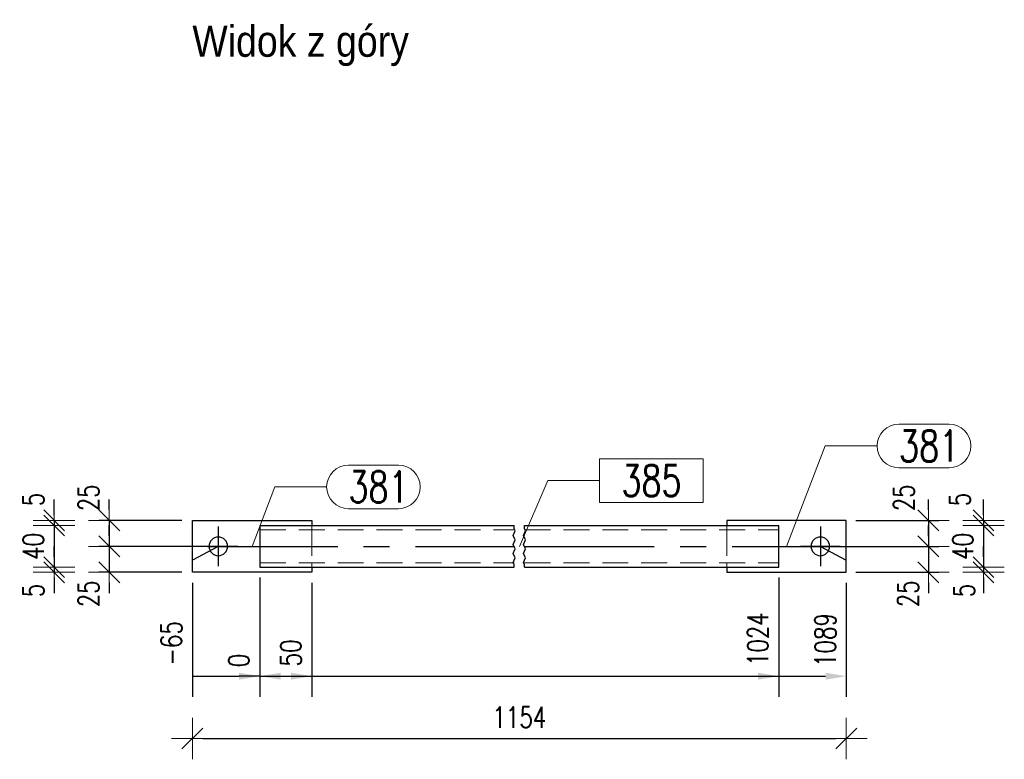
# Model space of a CAD drawing. Header units: millimetres. Extents: x -1005 to 207, y 18226 to 18896.
# Tile 37 of 50: x -73 to 21, y 18428 to 18499. Entities that reach past the tile are written whole.
import ezdxf

# ---------------------------------------------------------------- set-up
doc = ezdxf.new("R2010")
doc.units = ezdxf.units.MM
doc.header["$LTSCALE"] = 10
doc.linetypes.add('HIDDEN', pattern=[0.375, 0.25, -0.125])
doc.linetypes.add('MITTE', pattern=[2, 1.25, -0.25, 0.25, -0.25])
doc.layers.get('Defpoints').update_dxf_attribs({"color": 1})
doc.layers.add('PS_Bolt', color=4, linetype='Continuous')
doc.layers.add('PS_Mid', color=5, linetype='MITTE')
for name, color, linetype, lineweight in [('PS_DIM', 4, 'Continuous', 13), ('PS_Hidden', 2, 'HIDDEN', 9), ('PS_Pos', 1, 'Continuous', 15), ('PS_Shape', 161, 'Continuous', 30), ('PS_SOLID', 7, 'Continuous', 30), ('PS_TEXT', 3, 'Continuous', 18)]:
    doc.layers.add(name, color=color, linetype=linetype, lineweight=lineweight)
doc.styles.add('gil', font='txt', dxfattribs={"width": 0.9})
doc.styles.add('simplex', font='simplex.shx', dxfattribs={"width": 0.75})
doc.dimstyles.new('1_10_GŁ_DS1-LS10', dxfattribs={"dimtxt": 2, "dimasz": 2, "dimexe": 2, "dimexo": 1, "dimgap": 1, "dimtad": 1, "dimjust": 4, "dimdec": 0, "dimlfac": 10, "dimtxsty": 'simplex', "dimblk1": 'NONE', "dimsah": 1, "dimcen": 2, "dimclrd": 256, "dimclre": 256, "dimclrt": 3, "dimadec": 1, "dimazin": 0, "dimtfac": 1, "dimtdec": 0, "dimtmove": 2, "dimatfit": 3, "dimfxl": 1, "dimarcsym": 0})
doc.dimstyles.new('1_10_PRZ', dxfattribs={"dimtxt": 2, "dimasz": 1, "dimexe": 2, "dimexo": 5, "dimgap": 1, "dimtad": 1, "dimdec": 0, "dimlfac": 10, "dimtxsty": 'simplex', "dimblk": 'dimznak', "dimcen": 2, "dimse1": 1, "dimse2": 1, "dimclrt": 3, "dimadec": 1, "dimazin": 0, "dimtfac": 1, "dimtdec": 0, "dimtix": 1, "dimtmove": 2, "dimatfit": 3, "dimldrblk": 'dim-grot', "dimfxl": 1, "dimarcsym": 0})
doc.dimstyles.new('1_10_PRZ_DS1-LS10', dxfattribs={"dimtxt": 2, "dimasz": 1, "dimexe": 2, "dimexo": 5, "dimgap": 1, "dimtad": 1, "dimdec": 0, "dimlfac": 10, "dimtxsty": 'simplex', "dimblk": 'dimznak', "dimcen": 2, "dimse1": 1, "dimse2": 1, "dimclrt": 3, "dimadec": 1, "dimazin": 0, "dimtfac": 1, "dimtdec": 0, "dimtix": 1, "dimtmove": 2, "dimatfit": 3, "dimldrblk": 'dim-grot', "dimfxl": 1, "dimarcsym": 0})
doc.dimstyles.new('1_10_SC', dxfattribs={"dimtxt": 2, "dimasz": 1, "dimexe": 1, "dimexo": 1, "dimgap": 1, "dimtad": 1, "dimdec": 0, "dimlfac": 10, "dimtxsty": 'simplex', "dimblk": 'dimznak', "dimcen": 2, "dimclrd": 256, "dimclre": 256, "dimclrt": 3, "dimadec": 1, "dimazin": 0, "dimtfac": 1, "dimtdec": 0, "dimtix": 1, "dimtmove": 2, "dimatfit": 3, "dimldrblk": 'dim-grot', "dimfxl": 1, "dimarcsym": 0})

# ---------------------------------------------------------------- blocks, each defined once
blk = doc.blocks.new('*D919')
at = {"layer": 'Defpoints', "color": 0, "transparency": 16777216}
for p in [(-50.349, 18446.659), (-56.849, 18446.159), (-50.349, 18436.159)]:
    blk.add_point(p, dxfattribs=at)
at = {"layer": 'PS_DIM', "lineweight": -2, "transparency": 16777216}
for p, q in [((-50.349, 18445.659), (-50.349, 18434.159)), ((-56.849, 18445.159), (-56.849, 18434.159)), ((-56.849, 18436.159), (-52.349, 18436.159))]:
    blk.add_line(p, q, dxfattribs=at)
at = {"layer": 'PS_DIM', "transparency": 16777216}
blk.add_solid([(-52.349, 18436.492), (-52.349, 18435.825), (-50.349, 18436.159)], dxfattribs=at)
at = {"layer": 'PS_DIM', "color": 3, "transparency": 16777216, "insert": (-58.869, 18439.322), "char_height": 2, "attachment_point": 5, "rotation": 90, "style": 'simplex'}
blk.add_mtext('-65', dxfattribs=at)
blk = doc.blocks.new('_None')
blk = doc.blocks.new('*D920')
at = {"layer": 'Defpoints', "color": 0, "transparency": 16777216}
for p in [(-50.349, 18446.659), (-50.349, 18446.659), (-50.349, 18436.159)]:
    blk.add_point(p, dxfattribs=at)
at = {"layer": 'PS_DIM', "lineweight": -2, "transparency": 16777216}
for p, q in [((-50.349, 18445.659), (-50.349, 18434.159)), ((-50.349, 18445.659), (-50.349, 18434.159)), ((-50.349, 18436.159), (-52.349, 18436.159)), ((-48.349, 18436.159), (-46.349, 18436.159))]:
    blk.add_line(p, q, dxfattribs=at)
at = {"layer": 'PS_DIM', "transparency": 16777216}
blk.add_solid([(-48.349, 18436.492), (-48.349, 18435.825), (-50.349, 18436.159)], dxfattribs=at)
at = {"layer": 'PS_DIM', "color": 3, "transparency": 16777216, "insert": (-52.369, 18437.679), "char_height": 2, "attachment_point": 5, "rotation": 90, "style": 'simplex'}
blk.add_mtext('0', dxfattribs=at)
blk = doc.blocks.new('*D921')
at = {"layer": 'Defpoints', "color": 0, "transparency": 16777216}
for p in [(-50.349, 18446.659), (-45.349, 18446.159), (-45.349, 18436.159)]:
    blk.add_point(p, dxfattribs=at)
at = {"layer": 'PS_DIM', "lineweight": -2, "transparency": 16777216}
for p, q in [((-50.349, 18445.659), (-50.349, 18434.159)), ((-45.349, 18445.159), (-45.349, 18434.159)), ((-50.349, 18436.159), (-47.349, 18436.159))]:
    blk.add_line(p, q, dxfattribs=at)
at = {"layer": 'PS_DIM', "transparency": 16777216}
blk.add_solid([(-47.349, 18436.492), (-47.349, 18435.825), (-45.349, 18436.159)], dxfattribs=at)
at = {"layer": 'PS_DIM', "color": 3, "transparency": 16777216, "insert": (-47.369, 18438.393), "char_height": 2, "attachment_point": 5, "rotation": 90, "style": 'simplex'}
blk.add_mtext('50', dxfattribs=at)
blk = doc.blocks.new('*D922')
at = {"layer": 'Defpoints', "color": 0, "transparency": 16777216}
for p in [(-50.349, 18446.659), (-0.349, 18446.659), (-0.349, 18436.159)]:
    blk.add_point(p, dxfattribs=at)
at = {"layer": 'PS_DIM', "lineweight": -2, "transparency": 16777216}
for p, q in [((-50.349, 18445.659), (-50.349, 18434.159)), ((-0.349, 18445.659), (-0.349, 18434.159)), ((-50.349, 18436.159), (-2.349, 18436.159))]:
    blk.add_line(p, q, dxfattribs=at)
at = {"layer": 'PS_DIM', "transparency": 16777216}
blk.add_solid([(-2.349, 18436.492), (-2.349, 18435.825), (-0.349, 18436.159)], dxfattribs=at)
at = {"layer": 'PS_DIM', "color": 3, "transparency": 16777216, "insert": (-2.369, 18439.714), "char_height": 2, "attachment_point": 5, "rotation": 90, "style": 'simplex'}
blk.add_mtext('1024', dxfattribs=at)
blk = doc.blocks.new('*D923')
at = {"layer": 'Defpoints', "color": 0, "transparency": 16777216}
for p in [(-50.349, 18446.659), (6.151, 18446.159), (6.151, 18436.159)]:
    blk.add_point(p, dxfattribs=at)
at = {"layer": 'PS_DIM', "lineweight": -2, "transparency": 16777216}
for p, q in [((-50.349, 18445.659), (-50.349, 18434.159)), ((6.151, 18445.159), (6.151, 18434.159)), ((-50.349, 18436.159), (4.151, 18436.159))]:
    blk.add_line(p, q, dxfattribs=at)
at = {"layer": 'PS_DIM', "transparency": 16777216}
blk.add_solid([(4.151, 18436.492), (4.151, 18435.825), (6.151, 18436.159)], dxfattribs=at)
at = {"layer": 'PS_DIM', "color": 3, "transparency": 16777216, "insert": (4.131, 18439.643), "char_height": 2, "attachment_point": 5, "rotation": 90, "style": 'simplex'}
blk.add_mtext('1089', dxfattribs=at)
blk = doc.blocks.new('dimznak')
at = {"color": 0}
for points in [[(0, 2), (0, -2)], [(-2, 0), (2, 0)]]:
    blk.add_lwpolyline(points, dxfattribs=at)
at = {"color": 2}
blk.add_lwpolyline([(1, 1), (-1, -1)], dxfattribs=at)
blk = doc.blocks.new('*D924')
at = {"layer": 'Defpoints', "color": 0, "transparency": 16777216}
for p in [(-56.849, 18446.159), (6.151, 18446.159), (6.151, 18430.159)]:
    blk.add_point(p, dxfattribs=at)
at = {"layer": 'PS_DIM', "color": 0, "lineweight": -2, "transparency": 16777216}
blk.add_line((-55.849, 18430.159), (5.151, 18430.159), dxfattribs=at)
at = {"layer": 'PS_DIM', "color": 0, "lineweight": -2, "transparency": 16777216, "rotation": 180}
blk.add_blockref('dimznak', (-56.849, 18430.159), dxfattribs=at)
at = {"layer": 'PS_DIM', "color": 0, "lineweight": -2, "transparency": 16777216}
blk.add_blockref('dimznak', (6.151, 18430.159), dxfattribs=at)
at = {"layer": 'PS_DIM', "color": 3, "transparency": 16777216, "insert": (-25.349, 18432.199), "char_height": 2, "attachment_point": 5, "style": 'simplex'}
blk.add_mtext('1154', dxfattribs=at)
blk = doc.blocks.new('dim-grot')
blk.add_hatch(color=256).paths.add_polyline_path([(0, 0), (-2, 0.5), (-2, -0.5)])
blk.add_lwpolyline([(0, 0), (-2, 0.5), (-2, -0.5), (0, 0)])
blk = doc.blocks.new('*D1090')
at = {"layer": 'Defpoints', "color": 0, "transparency": 16777216}
for p in [(6.051, 18451.159), (3.551, 18448.659), (14.051, 18448.659)]:
    blk.add_point(p, dxfattribs=at)
at = {"layer": 'PS_DIM', "lineweight": -2, "transparency": 16777216}
for p, q in [((14.051, 18452.159), (14.051, 18453.159)), ((7.051, 18451.159), (15.051, 18451.159)), ((14.051, 18451.159), (14.051, 18448.659)), ((4.551, 18448.659), (15.051, 18448.659)), ((14.051, 18447.659), (14.051, 18446.659))]:
    blk.add_line(p, q, dxfattribs=at)
for p, rotation in [((14.051, 18451.159), 270), ((14.051, 18448.659), 90)]:
    blk.add_blockref('dimznak', p, dxfattribs=dict(at, rotation=rotation))
at = {"layer": 'PS_DIM', "color": 3, "transparency": 16777216, "insert": (11.693, 18453.319), "char_height": 2, "attachment_point": 5, "rotation": 90, "style": 'simplex'}
blk.add_mtext('25', dxfattribs=at)
blk = doc.blocks.new('*D1091')
at = {"layer": 'Defpoints', "color": 0, "transparency": 16777216}
for p in [(3.551, 18448.659), (6.051, 18446.159), (14.051, 18446.159)]:
    blk.add_point(p, dxfattribs=at)
at = {"layer": 'PS_DIM', "lineweight": -2, "transparency": 16777216}
for p, q in [((14.051, 18449.659), (14.051, 18450.659)), ((4.551, 18448.659), (15.051, 18448.659)), ((14.051, 18448.659), (14.051, 18446.159)), ((7.051, 18446.159), (15.051, 18446.159)), ((14.051, 18445.159), (14.051, 18444.159))]:
    blk.add_line(p, q, dxfattribs=at)
for p, rotation in [((14.051, 18448.659), 270), ((14.051, 18446.159), 90)]:
    blk.add_blockref('dimznak', p, dxfattribs=dict(at, rotation=rotation))
at = {"layer": 'PS_DIM', "color": 3, "transparency": 16777216, "insert": (12.097, 18444.078), "char_height": 2, "attachment_point": 5, "rotation": 90, "style": 'simplex'}
blk.add_mtext('25', dxfattribs=at)
blk = doc.blocks.new('*D1092')
at = {"layer": 'Defpoints', "color": 0, "transparency": 16777216}
for p in [(6.051, 18451.159), (-0.449, 18450.659), (19.369, 18450.659)]:
    blk.add_point(p, dxfattribs=at)
at = {"layer": 'PS_DIM', "color": 0, "lineweight": -2, "transparency": 16777216}
for p, q in [((19.369, 18452.159), (19.369, 18453.159)), ((19.369, 18451.159), (19.369, 18450.659)), ((19.369, 18449.659), (19.369, 18448.659))]:
    blk.add_line(p, q, dxfattribs=at)
for p, rotation in [((19.369, 18451.159), 270), ((19.369, 18450.659), 90)]:
    blk.add_blockref('dimznak', p, dxfattribs=dict(at, rotation=rotation))
at = {"layer": 'PS_DIM', "color": 3, "transparency": 16777216, "insert": (17.09, 18453.167), "char_height": 2, "attachment_point": 5, "rotation": 90, "style": 'simplex'}
blk.add_mtext('5', dxfattribs=at)
blk = doc.blocks.new('*D1093')
at = {"layer": 'Defpoints', "color": 0, "transparency": 16777216}
for p in [(-0.449, 18450.659), (-0.449, 18446.659), (19.369, 18446.659)]:
    blk.add_point(p, dxfattribs=at)
at = {"layer": 'PS_DIM', "color": 0, "lineweight": -2, "transparency": 16777216}
for p, q in [((19.369, 18451.659), (19.369, 18452.659)), ((19.369, 18450.659), (19.369, 18446.659)), ((19.369, 18445.659), (19.369, 18444.659))]:
    blk.add_line(p, q, dxfattribs=at)
for p, rotation in [((19.369, 18450.659), 270), ((19.369, 18446.659), 90)]:
    blk.add_blockref('dimznak', p, dxfattribs=dict(at, rotation=rotation))
at = {"layer": 'PS_DIM', "color": 3, "transparency": 16777216, "insert": (17.369, 18448.659), "char_height": 2, "attachment_point": 5, "rotation": 90, "style": 'simplex'}
blk.add_mtext('40', dxfattribs=at)
blk = doc.blocks.new('*D1094')
at = {"layer": 'Defpoints', "color": 0, "transparency": 16777216}
for p in [(-0.449, 18446.659), (6.051, 18446.159), (19.369, 18446.159)]:
    blk.add_point(p, dxfattribs=at)
at = {"layer": 'PS_DIM', "color": 0, "lineweight": -2, "transparency": 16777216}
for p, q in [((19.369, 18447.659), (19.369, 18448.659)), ((19.369, 18446.659), (19.369, 18446.159)), ((19.369, 18445.159), (19.369, 18444.159))]:
    blk.add_line(p, q, dxfattribs=at)
for p, rotation in [((19.369, 18446.659), 270), ((19.369, 18446.159), 90)]:
    blk.add_blockref('dimznak', p, dxfattribs=dict(at, rotation=rotation))
at = {"layer": 'PS_DIM', "color": 3, "transparency": 16777216, "insert": (17.495, 18444.413), "char_height": 2, "attachment_point": 5, "rotation": 90, "style": 'simplex'}
blk.add_mtext('5', dxfattribs=at)
blk = doc.blocks.new('*D1100')
at = {"layer": 'Defpoints', "color": 0, "transparency": 16777216}
for p in [(-56.849, 18451.159), (-64.849, 18448.659), (-54.349, 18448.659)]:
    blk.add_point(p, dxfattribs=at)
at = {"layer": 'PS_DIM', "lineweight": -2, "transparency": 16777216}
for p, q in [((-64.849, 18452.159), (-64.849, 18453.159)), ((-57.849, 18451.159), (-65.849, 18451.159)), ((-64.849, 18451.159), (-64.849, 18448.659)), ((-55.349, 18448.659), (-65.849, 18448.659)), ((-64.849, 18447.659), (-64.849, 18446.659))]:
    blk.add_line(p, q, dxfattribs=at)
for p, rotation in [((-64.849, 18451.159), 270), ((-64.849, 18448.659), 90)]:
    blk.add_blockref('dimznak', p, dxfattribs=dict(at, rotation=rotation))
at = {"layer": 'PS_DIM', "color": 3, "transparency": 16777216, "insert": (-66.849, 18453.319), "char_height": 2, "attachment_point": 5, "rotation": 90, "style": 'simplex'}
blk.add_mtext('25', dxfattribs=at)
blk = doc.blocks.new('*D1101')
at = {"layer": 'Defpoints', "color": 0, "transparency": 16777216}
for p in [(-54.349, 18448.659), (-64.849, 18446.159), (-56.849, 18446.159)]:
    blk.add_point(p, dxfattribs=at)
at = {"layer": 'PS_DIM', "lineweight": -2, "transparency": 16777216}
for p, q in [((-64.849, 18449.659), (-64.849, 18450.659)), ((-55.349, 18448.659), (-65.849, 18448.659)), ((-64.849, 18448.659), (-64.849, 18446.159)), ((-57.849, 18446.159), (-65.849, 18446.159)), ((-64.849, 18445.159), (-64.849, 18444.159))]:
    blk.add_line(p, q, dxfattribs=at)
for p, rotation in [((-64.849, 18448.659), 270), ((-64.849, 18446.159), 90)]:
    blk.add_blockref('dimznak', p, dxfattribs=dict(at, rotation=rotation))
at = {"layer": 'PS_DIM', "color": 3, "transparency": 16777216, "insert": (-66.849, 18444.078), "char_height": 2, "attachment_point": 5, "rotation": 90, "style": 'simplex'}
blk.add_mtext('25', dxfattribs=at)
blk = doc.blocks.new('*D1102')
at = {"layer": 'Defpoints', "color": 0, "transparency": 16777216}
for p in [(-56.849, 18451.159), (-70.168, 18450.659), (-50.349, 18450.659)]:
    blk.add_point(p, dxfattribs=at)
at = {"layer": 'PS_DIM', "color": 0, "lineweight": -2, "transparency": 16777216}
for p, q in [((-70.168, 18452.159), (-70.168, 18453.159)), ((-70.168, 18451.159), (-70.168, 18450.659)), ((-70.168, 18449.659), (-70.168, 18448.659))]:
    blk.add_line(p, q, dxfattribs=at)
for p, rotation in [((-70.168, 18451.159), 270), ((-70.168, 18450.659), 90)]:
    blk.add_blockref('dimznak', p, dxfattribs=dict(at, rotation=rotation))
at = {"layer": 'PS_DIM', "color": 3, "transparency": 16777216, "insert": (-72.168, 18453.167), "char_height": 2, "attachment_point": 5, "rotation": 90, "style": 'simplex'}
blk.add_mtext('5', dxfattribs=at)
blk = doc.blocks.new('*D1103')
at = {"layer": 'Defpoints', "color": 0, "transparency": 16777216}
for p in [(-50.349, 18450.659), (-70.168, 18446.659), (-50.349, 18446.659)]:
    blk.add_point(p, dxfattribs=at)
at = {"layer": 'PS_DIM', "color": 0, "lineweight": -2, "transparency": 16777216}
for p, q in [((-70.168, 18451.659), (-70.168, 18452.659)), ((-70.168, 18450.659), (-70.168, 18446.659)), ((-70.168, 18445.659), (-70.168, 18444.659))]:
    blk.add_line(p, q, dxfattribs=at)
for p, rotation in [((-70.168, 18450.659), 270), ((-70.168, 18446.659), 90)]:
    blk.add_blockref('dimznak', p, dxfattribs=dict(at, rotation=rotation))
at = {"layer": 'PS_DIM', "color": 3, "transparency": 16777216, "insert": (-72.168, 18448.659), "char_height": 2, "attachment_point": 5, "rotation": 90, "style": 'simplex'}
blk.add_mtext('40', dxfattribs=at)
blk = doc.blocks.new('*D1104')
at = {"layer": 'Defpoints', "color": 0, "transparency": 16777216}
for p in [(-50.349, 18446.659), (-70.168, 18446.159), (-56.849, 18446.159)]:
    blk.add_point(p, dxfattribs=at)
at = {"layer": 'PS_DIM', "color": 0, "lineweight": -2, "transparency": 16777216}
for p, q in [((-70.168, 18447.659), (-70.168, 18448.659)), ((-70.168, 18446.659), (-70.168, 18446.159)), ((-70.168, 18445.159), (-70.168, 18444.159))]:
    blk.add_line(p, q, dxfattribs=at)
for p, rotation in [((-70.168, 18446.659), 270), ((-70.168, 18446.159), 90)]:
    blk.add_blockref('dimznak', p, dxfattribs=dict(at, rotation=rotation))
at = {"layer": 'PS_DIM', "color": 3, "transparency": 16777216, "insert": (-72.168, 18444.413), "char_height": 2, "attachment_point": 5, "rotation": 90, "style": 'simplex'}
blk.add_mtext('5', dxfattribs=at)
blk = doc.blocks.new('*X1709')
at = {"color": 3, "style": 'gil', "width": 0.9}
blk.add_text('Widok z góry', height=3, dxfattribs=at).set_placement((-56.849, 18495.79))
blk = doc.blocks.new('*X1710')
at = {"color": 1}
for p, q in [((-25.941, 18449.711), (-25.758, 18450.145)), ((-25.849, 18450.362), (-25.849, 18450.659)), ((-25.758, 18450.145), (-25.849, 18450.362)), ((-24.941, 18449.711), (-24.758, 18450.145)), ((-24.849, 18450.362), (-24.849, 18450.659)), ((-24.758, 18450.145), (-24.849, 18450.362)), ((-25.758, 18449.278), (-25.941, 18449.711)), ((-25.941, 18448.845), (-25.758, 18449.278)), ((-24.758, 18449.278), (-24.941, 18449.711)), ((-24.941, 18448.845), (-24.758, 18449.278)), ((-25.758, 18448.411), (-25.941, 18448.845)), ((-25.941, 18447.978), (-25.758, 18448.411)), ((-24.758, 18448.411), (-24.941, 18448.845)), ((-24.941, 18447.978), (-24.758, 18448.411)), ((-25.758, 18447.544), (-25.941, 18447.978)), ((-25.941, 18447.111), (-25.758, 18447.544)), ((-24.758, 18447.544), (-24.941, 18447.978)), ((-24.941, 18447.111), (-24.758, 18447.544)), ((-25.849, 18446.894), (-25.941, 18447.111)), ((-25.849, 18446.659), (-25.849, 18446.894)), ((-24.849, 18446.894), (-24.941, 18447.111)), ((-24.849, 18446.659), (-24.849, 18446.894))]:
    blk.add_line(p, q, dxfattribs=at)
at = {"layer": 'PS_Hidden', "color": 2, "linetype": 'HIDDEN'}
for p, q in [((-50.349, 18450.259), (-25.849, 18450.259)), ((-45.349, 18450.659), (-45.349, 18450.259)), ((-45.349, 18450.259), (-45.349, 18447.059)), ((-24.849, 18450.259), (-0.349, 18450.259)), ((-5.349, 18450.659), (-5.349, 18450.259)), ((-5.349, 18450.259), (-5.349, 18447.059)), ((-50.349, 18447.059), (-25.849, 18447.059)), ((-45.349, 18447.059), (-45.349, 18446.659)), ((-24.849, 18447.059), (-0.349, 18447.059)), ((-5.349, 18447.059), (-5.349, 18446.659))]:
    blk.add_line(p, q, dxfattribs=at)
at = {"layer": 'PS_Mid', "color": 5, "linetype": 'MITTE'}
for p, q in [((-54.349, 18450.559), (-54.349, 18446.759)), ((3.651, 18450.559), (3.651, 18446.759)), ((-52.449, 18448.659), (-56.249, 18448.659)), ((-55.349, 18448.659), (-25.849, 18448.659)), ((-24.849, 18448.659), (4.651, 18448.659)), ((5.551, 18448.659), (1.751, 18448.659))]:
    blk.add_line(p, q, dxfattribs=at)
at = {"layer": 'PS_SOLID', "color": 7, "linetype": 'Continuous'}
for p, q in [((-56.849, 18446.159), (-56.849, 18451.159)), ((-56.849, 18451.159), (-45.349, 18451.159)), ((-45.349, 18451.159), (-45.349, 18450.659)), ((-5.349, 18451.159), (-5.349, 18450.659)), ((6.151, 18451.159), (-5.349, 18451.159)), ((6.151, 18446.159), (6.151, 18451.159)), ((-50.349, 18450.659), (-50.349, 18446.659)), ((-50.349, 18450.659), (-25.849, 18450.659)), ((-24.849, 18450.659), (-0.349, 18450.659)), ((-0.349, 18446.659), (-0.349, 18450.659)), ((-50.349, 18446.659), (-25.849, 18446.659)), ((-45.349, 18446.659), (-45.349, 18446.159)), ((-24.849, 18446.659), (-0.349, 18446.659)), ((-5.349, 18446.659), (-5.349, 18446.159)), ((-45.349, 18446.159), (-56.849, 18446.159)), ((-5.349, 18446.159), (6.151, 18446.159))]:
    blk.add_line(p, q, dxfattribs=at)
at = {"layer": 'PS_SOLID', "color": 7, "extrusion": (0, 0, -1)}
for centre in [(54.349, 18448.659), (-3.651, 18448.659)]:
    blk.add_circle(centre, 0.9, dxfattribs=at)
blk = doc.blocks.new('*X1711')
at = {"color": 4, "linetype": 'Continuous'}
blk.add_line((3.651, 18448.659), (3.651, 18448.659), dxfattribs=at)
blk.add_line((3.651, 18448.659), (3.651, 18448.659), dxfattribs=at)
blk.add_line((3.651, 18448.659), (3.651, 18448.659), dxfattribs=at)
blk.add_line((3.651, 18448.659), (3.651, 18448.659), dxfattribs=at)
blk.add_line((3.651, 18448.659), (3.651, 18448.659), dxfattribs=at)
blk = doc.blocks.new('*X1713')
at = {"color": 4, "linetype": 'Continuous'}
blk.add_line((-54.349, 18448.659), (-54.349, 18448.659), dxfattribs=at)
blk.add_line((-54.349, 18448.659), (-54.349, 18448.659), dxfattribs=at)
blk.add_line((-54.349, 18448.659), (-54.349, 18448.659), dxfattribs=at)
blk.add_line((-54.349, 18448.659), (-54.349, 18448.659), dxfattribs=at)
blk.add_line((-54.349, 18448.659), (-54.349, 18448.659), dxfattribs=at)
blk = doc.blocks.new('*X1715')
at = {"color": 1}
for p, q in [((-7.631, 18457.086), (-17.617, 18457.086)), ((-17.617, 18457.086), (-17.617, 18452.886)), ((-7.631, 18452.886), (-7.631, 18457.086)), ((-25.349, 18448.659), (-22.617, 18454.986)), ((-22.617, 18454.986), (-17.617, 18454.986)), ((-17.617, 18452.886), (-7.631, 18452.886))]:
    blk.add_line(p, q, dxfattribs=at)
at = {"color": 2, "style": 'simplex', "width": 0.75}
blk.add_text('385', height=3, dxfattribs=at).set_placement((-15.517, 18453.486))
blk = doc.blocks.new('*X1716')
at = {"color": 1}
for p, q in [((11.224, 18460.427), (16.045, 18460.427)), ((0.401, 18448.659), (4.124, 18458.327)), ((4.124, 18458.327), (9.124, 18458.327)), ((11.224, 18456.227), (16.045, 18456.227))]:
    blk.add_line(p, q, dxfattribs=at)
for centre, start, end in [((11.224, 18458.327), 90, 270), ((16.045, 18458.327), 270, 90)]:
    blk.add_arc(centre, 2.1, start, end, dxfattribs=at)
at = {"color": 2, "style": 'simplex', "width": 0.75}
blk.add_text('381', height=3, dxfattribs=at).set_placement((11.224, 18456.827))
blk = doc.blocks.new('*X1717')
at = {"color": 1}
for p, q in [((-41.813, 18456.483), (-36.991, 18456.483)), ((-51.099, 18448.659), (-48.913, 18454.383)), ((-48.913, 18454.383), (-43.913, 18454.383)), ((-41.813, 18452.283), (-36.991, 18452.283))]:
    blk.add_line(p, q, dxfattribs=at)
for centre, start, end in [((-41.813, 18454.383), 90, 270), ((-36.991, 18454.383), 270, 90)]:
    blk.add_arc(centre, 2.1, start, end, dxfattribs=at)
at = {"color": 2, "style": 'simplex', "width": 0.75}
blk.add_text('381', height=3, dxfattribs=at).set_placement((-41.813, 18452.883))

msp = doc.modelspace()

# ---------------------------------------------------------------- linework, layer by layer
at = {"layer": 'PS_Mid', "color": 5, "linetype": 'MITTE'}
for p, q in [((-54.349, 18448.659), (-56.849, 18447.314)), ((3.651, 18448.659), (6.151, 18447.325))]:
    msp.add_line(p, q, dxfattribs=at)

# ---------------------------------------------------------------- block references
at = {"layer": 'PS_Bolt', "color": 4}
for name in ['*X1713', '*X1711']:
    msp.add_blockref(name, (0, 0), dxfattribs=at)
at = {"layer": 'PS_Pos'}
for name in ['*X1716', '*X1715', '*X1717']:
    msp.add_blockref(name, (0, 0), dxfattribs=at)
at = {"layer": 'PS_Shape', "color": 40}
msp.add_blockref('*X1710', (0, 0), dxfattribs=at)
at = {"layer": 'PS_TEXT'}
msp.add_blockref('*X1709', (0, 0), dxfattribs=at)

# ---------------------------------------------------------------- dimensions: what is measured, and where the dimension line sits
at = {"layer": 'PS_DIM'}
for base, p1, p2, dimstyle, picture, middle in [((-70.168, 18450.659), (-56.849, 18451.159), (-50.349, 18450.659), '1_10_PRZ', '*D1102', (-72.168, 18453.167)), ((-64.849, 18448.659), (-56.849, 18451.159), (-54.349, 18448.659), '1_10_SC', '*D1100', (-66.849, 18453.319)), ((19.369, 18450.659), (6.051, 18451.159), (-0.449, 18450.659), '1_10_PRZ', '*D1092', (17.09, 18453.167)), ((14.051, 18448.659), (6.051, 18451.159), (3.551, 18448.659), '1_10_SC', '*D1090', (11.693, 18453.319)), ((-64.849, 18446.159), (-54.349, 18448.659), (-56.849, 18446.159), '1_10_SC', '*D1101', (-66.849, 18444.078)), ((14.051, 18446.159), (3.551, 18448.659), (6.051, 18446.159), '1_10_SC', '*D1091', (12.097, 18444.078)), ((-70.168, 18446.159), (-50.349, 18446.659), (-56.849, 18446.159), '1_10_PRZ', '*D1104', (-72.168, 18444.413)), ((19.369, 18446.159), (-0.449, 18446.659), (6.051, 18446.159), '1_10_PRZ', '*D1094', (17.495, 18444.413))]:
    dim = msp.add_linear_dim(base=base, p1=p1, p2=p2, angle=90, dimstyle=dimstyle, dxfattribs=at)
    dim.commit()
    dim.dimension.update_dxf_attribs({"geometry": picture, "text_midpoint": middle, "dimtype": 160})
for base, p1, p2, picture, middle in [((-70.168, 18446.659), (-50.349, 18450.659), (-50.349, 18446.659), '*D1103', (-72.168, 18448.659)), ((19.369, 18446.659), (-0.449, 18450.659), (-0.449, 18446.659), '*D1093', (17.369, 18448.659))]:
    dim = msp.add_linear_dim(base=base, p1=p1, p2=p2, angle=90, dimstyle='1_10_PRZ', dxfattribs=at)
    dim.commit()
    dim.dimension.update_dxf_attribs({"geometry": picture, "text_midpoint": middle})
for base, p1, p2, text, picture, middle in [((-50.349, 18436.159), (-56.849, 18446.159), (-50.349, 18446.659), '-65', '*D919', (-58.869, 18439.322)), ((-0.349, 18436.159), (-50.349, 18446.659), (-0.349, 18446.659), '1024', '*D922', (-2.369, 18439.714)), ((6.151, 18436.159), (-50.349, 18446.659), (6.151, 18446.159), '1089', '*D923', (4.131, 18439.643))]:
    dim = msp.add_linear_dim(base=base, p1=p1, p2=p2, text=text, dimstyle='1_10_GŁ_DS1-LS10', dxfattribs=at)
    dim.commit()
    dim.dimension.update_dxf_attribs({"geometry": picture, "text_midpoint": middle, "dimtype": 160, "text_rotation": 90})
for base, p1, p2, picture, middle in [((-50.349254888, 18436.158742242), (-50.349254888, 18446.658742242), (-50.349254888, 18446.658742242), '*D920', (-52.369254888, 18437.678742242)), ((-45.349, 18436.159), (-50.349, 18446.659), (-45.349, 18446.159), '*D921', (-47.369, 18438.393))]:
    dim = msp.add_linear_dim(base=base, p1=p1, p2=p2, dimstyle='1_10_GŁ_DS1-LS10', dxfattribs=at)
    dim.commit()
    dim.dimension.update_dxf_attribs({"geometry": picture, "text_midpoint": middle, "dimtype": 160, "text_rotation": 90})
dim = msp.add_linear_dim(base=(6.151, 18430.159), p1=(-56.849, 18446.159), p2=(6.151, 18446.159), text='1154', dimstyle='1_10_PRZ_DS1-LS10', dxfattribs=at)
dim.commit()
dim.dimension.update_dxf_attribs({"geometry": '*D924', "text_midpoint": (-25.349, 18432.199), "dimtype": 160})

doc.saveas('drawing.dxf')
